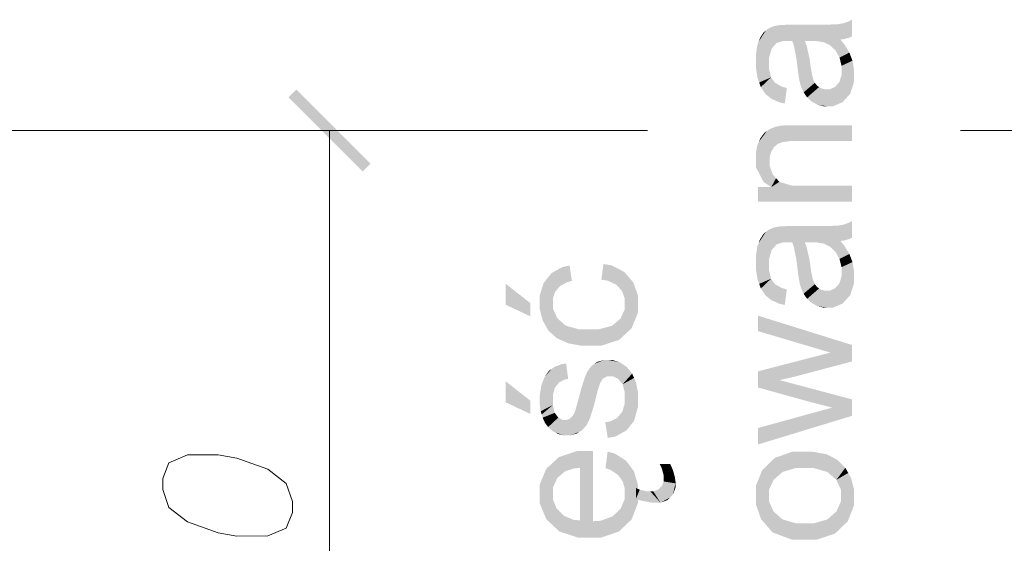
# Model space of a CAD drawing. Header units: millimetres. Extents: x 1814 to 94182, y 11562 to 49454.
# Tile 129 of 143: x 12685 to 12738, y 25751 to 25779. Entities that reach past the tile are written whole.
import ezdxf

# ---------------------------------------------------------------- set-up
doc = ezdxf.new("R2010")
doc.units = ezdxf.units.MM
doc.linetypes.add('XKITLINE00', pattern=[0])
doc.layers.add('LinkedObject', color=1, linetype='Continuous', lineweight=0)

msp = doc.modelspace()

# ---------------------------------------------------------------- hatches: boundary and pattern name
at = {"layer": 'LinkedObject'}
for points in [[(12729.765, 25779.004), (12730.082, 25778.231), (12729.606, 25778.977)], [(12730.07, 25779.113), (12730.216, 25778.299), (12729.765, 25779.004)], [(12729.765, 25779.004), (12730.216, 25778.299), (12730.082, 25778.231)], [(12730.216, 25778.299), (12730.07, 25779.113), (12730.216, 25779.195)], [(12725.566, 25778.612), (12726.51, 25778.054), (12725.181, 25778.015)], [(12725.566, 25778.612), (12725.181, 25778.015), (12725.45, 25778.516)], [(12725.45, 25778.516), (12725.181, 25778.015), (12725.258, 25778.218)], [(12725.682, 25778.707), (12726.51, 25778.054), (12725.566, 25778.612)], [(12725.974, 25778.841), (12726.51, 25778.054), (12725.682, 25778.707)], [(12726.151, 25778.879), (12726.51, 25778.054), (12725.974, 25778.841)], [(12726.51, 25778.054), (12726.151, 25778.879), (12726.261, 25778.9)], [(12726.657, 25778.922), (12727.668, 25778.054), (12726.261, 25778.9)], [(12726.51, 25778.054), (12726.261, 25778.9), (12726.772, 25778.054)], [(12726.772, 25778.054), (12726.261, 25778.9), (12726.795, 25778.054)], [(12726.795, 25778.054), (12726.261, 25778.9), (12726.907, 25778.051)], [(12726.907, 25778.051), (12726.261, 25778.9), (12726.996, 25778.049)], [(12726.996, 25778.049), (12726.261, 25778.9), (12727.668, 25778.054)], [(12726.944, 25778.922), (12727.668, 25778.054), (12726.657, 25778.922)], [(12726.944, 25778.922), (12727.983, 25778.049), (12727.668, 25778.054)], [(12728.089, 25778.922), (12727.983, 25778.049), (12726.944, 25778.922)], [(12728.089, 25778.922), (12728.267, 25778.049), (12727.983, 25778.049)], [(12728.697, 25777.98), (12728.089, 25778.922), (12728.688, 25778.922)], [(12728.267, 25778.049), (12728.089, 25778.922), (12728.697, 25777.98)], [(12729.329, 25777.537), (12728.688, 25778.922), (12729.447, 25778.949)], [(12728.688, 25778.922), (12728.843, 25777.911), (12728.697, 25777.98)], [(12728.843, 25777.911), (12728.688, 25778.922), (12729.032, 25777.82)], [(12729.032, 25777.82), (12728.688, 25778.922), (12729.329, 25777.537)], [(12729.329, 25777.537), (12729.447, 25778.949), (12729.438, 25777.344)], [(12729.447, 25778.949), (12729.593, 25778.124), (12729.438, 25777.344)], [(12729.771, 25778.143), (12729.447, 25778.949), (12729.606, 25778.977)], [(12729.593, 25778.124), (12729.447, 25778.949), (12729.771, 25778.143)], [(12729.606, 25778.977), (12730.082, 25778.231), (12729.771, 25778.143)], [(12725.181, 25778.015), (12725.029, 25776.96), (12725.105, 25777.812)], [(12725.888, 25777.646), (12725.029, 25776.96), (12725.181, 25778.015)], [(12725.181, 25778.015), (12726.51, 25778.054), (12726.14, 25777.932)], [(12725.888, 25777.646), (12725.181, 25778.015), (12726.033, 25777.811)], [(12726.033, 25777.811), (12725.181, 25778.015), (12726.14, 25777.932)], [(12726.996, 25778.049), (12727.668, 25778.054), (12727.081, 25777.804)], [(12727.081, 25777.804), (12727.668, 25778.054), (12727.229, 25777.038)], [(12727.229, 25777.038), (12727.668, 25778.054), (12727.926, 25777.118)], [(12727.926, 25777.118), (12727.668, 25778.054), (12727.763, 25777.82)], [(12729.593, 25778.124), (12729.547, 25777.151), (12729.438, 25777.344)], [(12729.794, 25777.884), (12729.547, 25777.151), (12729.593, 25778.124)], [(12725.105, 25777.812), (12725.029, 25776.96), (12725.029, 25777.284)], [(12725.743, 25777.158), (12725.029, 25776.96), (12725.888, 25777.646)], [(12730.079, 25777.424), (12729.547, 25777.151), (12729.794, 25777.884)], [(12730.162, 25777.203), (12729.547, 25777.151), (12730.079, 25777.424)], [(12725.743, 25776.833), (12725.029, 25776.633), (12725.743, 25777.158)], [(12725.029, 25776.96), (12725.743, 25777.158), (12725.029, 25776.633)], [(12727.229, 25777.038), (12727.926, 25777.118), (12727.291, 25776.519)], [(12727.291, 25776.519), (12727.926, 25777.118), (12727.992, 25776.65)], [(12730.162, 25777.203), (12729.656, 25776.71), (12729.547, 25777.151)], [(12730.245, 25776.983), (12729.656, 25776.71), (12730.162, 25777.203)], [(12730.328, 25776.509), (12729.656, 25776.71), (12730.245, 25776.983)], [(12725.743, 25776.531), (12725.029, 25776.633), (12725.743, 25776.833)], [(12725.029, 25776.633), (12725.208, 25775.809), (12725.118, 25776.057)], [(12725.743, 25776.531), (12725.208, 25775.809), (12725.029, 25776.633)], [(12725.848, 25776.084), (12725.208, 25775.809), (12725.743, 25776.531)], [(12727.291, 25776.519), (12727.992, 25776.65), (12727.322, 25776.264)], [(12727.322, 25776.264), (12727.992, 25776.65), (12728.031, 25776.386)], [(12727.322, 25776.264), (12728.031, 25776.386), (12727.387, 25775.882)], [(12727.387, 25775.882), (12728.031, 25776.386), (12728.117, 25776.011)], [(12729.656, 25776.71), (12730.328, 25776.509), (12729.656, 25776.462)], [(12729.656, 25776.212), (12730.328, 25776.509), (12730.328, 25776.257)], [(12729.656, 25776.462), (12730.328, 25776.509), (12729.656, 25776.212)], [(12725.208, 25775.809), (12725.848, 25776.084), (12725.297, 25775.561)], [(12725.297, 25775.561), (12725.848, 25776.084), (12725.552, 25775.181)], [(12725.552, 25775.181), (12725.848, 25776.084), (12725.718, 25775.05)], [(12725.954, 25775.94), (12725.718, 25775.05), (12725.848, 25776.084)], [(12726.059, 25775.795), (12725.718, 25775.05), (12725.954, 25775.94)], [(12727.387, 25775.882), (12728.117, 25776.011), (12727.42, 25775.756)], [(12728.165, 25775.901), (12727.42, 25775.756), (12728.117, 25776.011)], [(12728.212, 25775.791), (12727.42, 25775.756), (12728.165, 25775.901)], [(12729.541, 25775.832), (12730.123, 25775.198), (12729.426, 25775.703)], [(12730.328, 25776.257), (12729.541, 25775.832), (12729.656, 25776.212)], [(12730.328, 25775.839), (12729.541, 25775.832), (12730.328, 25776.257)], [(12730.123, 25775.198), (12729.541, 25775.832), (12730.328, 25775.839)], [(12700.217, 25775.428), (12704.217, 25771.428), (12699.793, 25775.004)], [(12726.059, 25775.795), (12726.59, 25774.673), (12725.718, 25775.05)], [(12726.433, 25775.582), (12726.59, 25774.673), (12726.059, 25775.795)], [(12726.59, 25774.673), (12726.433, 25775.582), (12726.702, 25775.513)], [(12727.42, 25775.756), (12728.212, 25775.791), (12727.468, 25775.584)], [(12727.468, 25775.584), (12728.212, 25775.791), (12727.609, 25775.276)], [(12727.609, 25775.276), (12728.212, 25775.791), (12727.702, 25775.138)], [(12727.702, 25775.138), (12728.212, 25775.791), (12728.352, 25775.622)], [(12728.352, 25775.622), (12727.795, 25775.001), (12727.702, 25775.138)], [(12728.444, 25775.562), (12727.795, 25775.001), (12728.352, 25775.622)], [(12727.795, 25775.001), (12728.444, 25775.562), (12728.042, 25774.78)], [(12728.042, 25774.78), (12728.444, 25775.562), (12728.196, 25774.695)], [(12728.196, 25774.695), (12728.444, 25775.562), (12728.536, 25775.503)], [(12728.536, 25775.503), (12728.876, 25774.526), (12728.196, 25774.695)], [(12728.74, 25775.443), (12728.876, 25774.526), (12728.536, 25775.503)], [(12728.876, 25774.526), (12728.74, 25775.443), (12728.853, 25775.443)], [(12729.025, 25775.443), (12728.876, 25774.526), (12728.853, 25775.443)], [(12728.876, 25774.526), (12729.025, 25775.443), (12729.194, 25774.526)], [(12729.919, 25774.974), (12729.025, 25775.443), (12729.311, 25775.573)], [(12729.715, 25774.75), (12729.025, 25775.443), (12729.919, 25774.974)], [(12729.194, 25774.526), (12729.025, 25775.443), (12729.715, 25774.75)], [(12729.426, 25775.703), (12730.123, 25775.198), (12729.311, 25775.573)], [(12729.311, 25775.573), (12730.123, 25775.198), (12729.919, 25774.974)], [(12699.793, 25775.004), (12704.217, 25771.428), (12703.793, 25771.004)], [(12725.718, 25775.05), (12726.59, 25774.673), (12725.884, 25774.919)], [(12725.884, 25774.919), (12726.59, 25774.673), (12726.32, 25774.73)], [(12728.196, 25774.695), (12728.876, 25774.526), (12728.35, 25774.61)], [(12728.35, 25774.61), (12728.876, 25774.526), (12728.69, 25774.526)], [(12725.626, 25773.19), (12725.193, 25772.616), (12725.492, 25773.094)], [(12726.211, 25772.493), (12725.193, 25772.616), (12725.626, 25773.19)], [(12725.759, 25773.285), (12726.342, 25772.543), (12725.626, 25773.19)], [(12725.626, 25773.19), (12726.342, 25772.543), (12726.211, 25772.493)], [(12726.077, 25773.418), (12726.342, 25772.543), (12725.759, 25773.285)], [(12726.472, 25772.593), (12726.077, 25773.418), (12726.261, 25773.456)], [(12726.342, 25772.543), (12726.077, 25773.418), (12726.472, 25772.593)], [(12726.38, 25773.48), (12726.865, 25772.643), (12726.261, 25773.456)], [(12726.261, 25773.456), (12726.865, 25772.643), (12726.472, 25772.593)], [(12726.798, 25773.504), (12726.865, 25772.643), (12726.38, 25773.48)], [(12726.798, 25773.504), (12727.128, 25772.643), (12726.865, 25772.643)], [(12727.097, 25773.504), (12727.128, 25772.643), (12726.798, 25773.504)], [(12730.216, 25772.643), (12727.097, 25773.504), (12730.216, 25773.504)], [(12727.128, 25772.643), (12727.097, 25773.504), (12730.216, 25772.643)], [(12725.492, 25773.094), (12725.193, 25772.616), (12725.276, 25772.807)], [(12725.111, 25772.424), (12725.848, 25772.061), (12725.029, 25772.003)], [(12725.193, 25772.616), (12725.848, 25772.061), (12725.111, 25772.424)], [(12725.193, 25772.616), (12726.003, 25772.316), (12725.926, 25772.188)], [(12726.003, 25772.316), (12725.193, 25772.616), (12726.211, 25772.493)], [(12725.848, 25772.061), (12725.193, 25772.616), (12725.926, 25772.188)], [(12725.029, 25771.775), (12725.848, 25772.061), (12725.771, 25771.762)], [(12725.029, 25772.003), (12725.848, 25772.061), (12725.029, 25771.775)], [(12725.029, 25771.775), (12725.861, 25770.165), (12725.029, 25771.249)], [(12725.771, 25771.317), (12725.861, 25770.165), (12725.029, 25771.775)], [(12725.771, 25771.317), (12725.029, 25771.775), (12725.771, 25771.591)], [(12725.771, 25771.591), (12725.029, 25771.775), (12725.771, 25771.762)], [(12725.029, 25771.249), (12725.861, 25770.165), (12725.445, 25770.444)], [(12725.945, 25770.845), (12725.861, 25770.165), (12725.771, 25771.317)], [(12726.119, 25770.646), (12725.861, 25770.165), (12725.945, 25770.845)], [(12725.861, 25770.165), (12726.119, 25770.646), (12726.294, 25770.448)], [(12726.294, 25770.448), (12725.141, 25769.388), (12725.861, 25770.165)], [(12726.956, 25770.249), (12725.141, 25769.388), (12726.294, 25770.448)], [(12725.141, 25769.388), (12727.443, 25770.249), (12730.216, 25769.388)], [(12727.443, 25770.249), (12725.141, 25769.388), (12726.956, 25770.249)], [(12725.861, 25770.165), (12725.141, 25769.388), (12725.141, 25770.165)], [(12730.216, 25769.388), (12727.443, 25770.249), (12730.216, 25770.249)], [(12725.682, 25767.843), (12726.51, 25767.19), (12725.566, 25767.748)], [(12725.974, 25767.977), (12726.51, 25767.19), (12725.682, 25767.843)], [(12726.151, 25768.015), (12726.51, 25767.19), (12725.974, 25767.977)], [(12726.51, 25767.19), (12726.151, 25768.015), (12726.261, 25768.036)], [(12726.657, 25768.058), (12727.668, 25767.19), (12726.261, 25768.036)], [(12726.51, 25767.19), (12726.261, 25768.036), (12726.772, 25767.19)], [(12726.772, 25767.19), (12726.261, 25768.036), (12726.795, 25767.19)], [(12726.795, 25767.19), (12726.261, 25768.036), (12726.907, 25767.187)], [(12726.907, 25767.187), (12726.261, 25768.036), (12726.996, 25767.185)], [(12726.996, 25767.185), (12726.261, 25768.036), (12727.668, 25767.19)], [(12726.944, 25768.058), (12727.668, 25767.19), (12726.657, 25768.058)], [(12726.944, 25768.058), (12727.983, 25767.185), (12727.668, 25767.19)], [(12728.089, 25768.058), (12727.983, 25767.185), (12726.944, 25768.058)], [(12728.089, 25768.058), (12728.267, 25767.185), (12727.983, 25767.185)], [(12728.697, 25767.116), (12728.089, 25768.058), (12728.688, 25768.058)], [(12728.267, 25767.185), (12728.089, 25768.058), (12728.697, 25767.116)], [(12729.329, 25766.673), (12728.688, 25768.058), (12729.447, 25768.085)], [(12728.688, 25768.058), (12728.843, 25767.047), (12728.697, 25767.116)], [(12728.843, 25767.047), (12728.688, 25768.058), (12729.032, 25766.956)], [(12729.032, 25766.956), (12728.688, 25768.058), (12729.329, 25766.673)], [(12729.329, 25766.673), (12729.447, 25768.085), (12729.438, 25766.48)], [(12729.447, 25768.085), (12729.593, 25767.26), (12729.438, 25766.48)], [(12729.771, 25767.279), (12729.447, 25768.085), (12729.606, 25768.113)], [(12729.593, 25767.26), (12729.447, 25768.085), (12729.771, 25767.279)], [(12729.765, 25768.14), (12730.082, 25767.367), (12729.606, 25768.113)], [(12729.606, 25768.113), (12730.082, 25767.367), (12729.771, 25767.279)], [(12730.07, 25768.249), (12730.216, 25767.435), (12729.765, 25768.14)], [(12729.765, 25768.14), (12730.216, 25767.435), (12730.082, 25767.367)], [(12730.216, 25767.435), (12730.07, 25768.249), (12730.216, 25768.331)], [(12725.566, 25767.748), (12726.51, 25767.19), (12725.181, 25767.151)], [(12725.566, 25767.748), (12725.181, 25767.151), (12725.45, 25767.652)], [(12725.45, 25767.652), (12725.181, 25767.151), (12725.258, 25767.354)], [(12725.181, 25767.151), (12725.029, 25766.096), (12725.105, 25766.948)], [(12725.888, 25766.782), (12725.029, 25766.096), (12725.181, 25767.151)], [(12725.105, 25766.948), (12725.029, 25766.096), (12725.029, 25766.42)], [(12725.743, 25766.294), (12725.029, 25766.096), (12725.888, 25766.782)], [(12725.181, 25767.151), (12726.51, 25767.19), (12726.14, 25767.068)], [(12725.888, 25766.782), (12725.181, 25767.151), (12726.033, 25766.947)], [(12726.033, 25766.947), (12725.181, 25767.151), (12726.14, 25767.068)], [(12726.996, 25767.185), (12727.668, 25767.19), (12727.081, 25766.94)], [(12727.081, 25766.94), (12727.668, 25767.19), (12727.229, 25766.174)], [(12727.229, 25766.174), (12727.668, 25767.19), (12727.926, 25766.254)], [(12727.926, 25766.254), (12727.668, 25767.19), (12727.763, 25766.956)], [(12729.593, 25767.26), (12729.547, 25766.287), (12729.438, 25766.48)], [(12729.794, 25767.02), (12729.547, 25766.287), (12729.593, 25767.26)], [(12730.079, 25766.56), (12729.547, 25766.287), (12729.794, 25767.02)], [(12725.743, 25765.969), (12725.029, 25765.769), (12725.743, 25766.294)], [(12725.029, 25766.096), (12725.743, 25766.294), (12725.029, 25765.769)], [(12727.229, 25766.174), (12727.926, 25766.254), (12727.291, 25765.655)], [(12727.291, 25765.655), (12727.926, 25766.254), (12727.992, 25765.786)], [(12730.162, 25766.339), (12729.547, 25766.287), (12730.079, 25766.56)], [(12730.162, 25766.339), (12729.656, 25765.846), (12729.547, 25766.287)], [(12730.245, 25766.119), (12729.656, 25765.846), (12730.162, 25766.339)], [(12714.972, 25765.93), (12713.781, 25765.258), (12714.586, 25765.856)], [(12714.842, 25765.037), (12713.781, 25765.258), (12714.972, 25765.93)], [(12714.586, 25765.856), (12713.781, 25765.258), (12713.991, 25765.52)], [(12714.842, 25765.037), (12714.972, 25765.93), (12715.098, 25765.097)], [(12716.799, 25766.014), (12717.01, 25765.122), (12716.687, 25765.167)], [(12717.92, 25765.591), (12716.799, 25766.014), (12717.236, 25765.945)], [(12718.167, 25765.306), (12716.799, 25766.014), (12717.92, 25765.591)], [(12717.488, 25764.907), (12716.799, 25766.014), (12718.167, 25765.306)], [(12717.01, 25765.122), (12716.799, 25766.014), (12717.488, 25764.907)], [(12725.743, 25765.667), (12725.029, 25765.769), (12725.743, 25765.969)], [(12725.029, 25765.769), (12725.208, 25764.945), (12725.118, 25765.193)], [(12725.743, 25765.667), (12725.208, 25764.945), (12725.029, 25765.769)], [(12727.291, 25765.655), (12727.992, 25765.786), (12727.322, 25765.4)], [(12727.322, 25765.4), (12727.992, 25765.786), (12728.031, 25765.522)], [(12730.328, 25765.645), (12729.656, 25765.846), (12730.245, 25766.119)], [(12729.656, 25765.846), (12730.328, 25765.645), (12729.656, 25765.598)], [(12713.781, 25765.258), (12713.362, 25763.91), (12713.572, 25764.996)], [(12714.198, 25764.524), (12713.362, 25763.91), (12713.781, 25765.258)], [(12713.781, 25765.258), (12714.457, 25764.826), (12714.327, 25764.675)], [(12714.457, 25764.826), (12713.781, 25765.258), (12714.842, 25765.037)], [(12714.198, 25764.524), (12713.781, 25765.258), (12714.327, 25764.675)], [(12717.488, 25764.907), (12718.167, 25765.306), (12717.643, 25764.738)], [(12718.167, 25765.306), (12717.798, 25764.569), (12717.643, 25764.738)], [(12717.798, 25764.569), (12718.167, 25765.306), (12717.954, 25764.148)], [(12717.954, 25764.148), (12718.167, 25765.306), (12718.661, 25763.907)], [(12718.661, 25764.321), (12718.167, 25765.306), (12718.414, 25765.021)], [(12718.661, 25763.907), (12718.167, 25765.306), (12718.661, 25764.321)], [(12725.848, 25765.22), (12725.208, 25764.945), (12725.743, 25765.667)], [(12725.208, 25764.945), (12725.848, 25765.22), (12725.297, 25764.697)], [(12725.297, 25764.697), (12725.848, 25765.22), (12725.552, 25764.317)], [(12725.552, 25764.317), (12725.848, 25765.22), (12725.718, 25764.186)], [(12725.954, 25765.076), (12725.718, 25764.186), (12725.848, 25765.22)], [(12727.322, 25765.4), (12728.031, 25765.522), (12727.387, 25765.018)], [(12727.387, 25765.018), (12728.031, 25765.522), (12728.117, 25765.147)], [(12730.328, 25765.393), (12729.541, 25764.968), (12729.656, 25765.348)], [(12730.328, 25764.975), (12729.541, 25764.968), (12730.328, 25765.393)], [(12729.656, 25765.348), (12730.328, 25765.645), (12730.328, 25765.393)], [(12729.656, 25765.598), (12730.328, 25765.645), (12729.656, 25765.348)], [(12711.514, 25764.957), (12712.851, 25763.193), (12711.514, 25763.823)], [(12712.851, 25763.907), (12712.851, 25763.193), (12711.514, 25764.957)], [(12713.572, 25764.996), (12713.362, 25763.91), (12713.362, 25764.322)], [(12726.059, 25764.931), (12725.718, 25764.186), (12725.954, 25765.076)], [(12726.059, 25764.931), (12726.59, 25763.809), (12725.718, 25764.186)], [(12726.433, 25764.718), (12726.59, 25763.809), (12726.059, 25764.931)], [(12726.59, 25763.809), (12726.433, 25764.718), (12726.702, 25764.649)], [(12727.387, 25765.018), (12728.117, 25765.147), (12727.42, 25764.892)], [(12728.165, 25765.037), (12727.42, 25764.892), (12728.117, 25765.147)], [(12728.212, 25764.927), (12727.42, 25764.892), (12728.165, 25765.037)], [(12727.42, 25764.892), (12728.212, 25764.927), (12727.468, 25764.72)], [(12727.468, 25764.72), (12728.212, 25764.927), (12727.609, 25764.412)], [(12727.609, 25764.412), (12728.212, 25764.927), (12727.702, 25764.274)], [(12727.702, 25764.274), (12728.212, 25764.927), (12728.352, 25764.758)], [(12728.352, 25764.758), (12727.795, 25764.137), (12727.702, 25764.274)], [(12728.444, 25764.698), (12727.795, 25764.137), (12728.352, 25764.758)], [(12727.795, 25764.137), (12728.444, 25764.698), (12728.042, 25763.916)], [(12728.042, 25763.916), (12728.444, 25764.698), (12728.196, 25763.831)], [(12728.196, 25763.831), (12728.444, 25764.698), (12728.536, 25764.639)], [(12729.919, 25764.11), (12729.025, 25764.579), (12729.311, 25764.709)], [(12729.426, 25764.839), (12730.123, 25764.334), (12729.311, 25764.709)], [(12729.311, 25764.709), (12730.123, 25764.334), (12729.919, 25764.11)], [(12729.541, 25764.968), (12730.123, 25764.334), (12729.426, 25764.839)], [(12730.123, 25764.334), (12729.541, 25764.968), (12730.328, 25764.975)], [(12714.069, 25764.158), (12713.362, 25763.91), (12714.198, 25764.524)], [(12713.362, 25763.91), (12714.069, 25764.158), (12714.069, 25763.944)], [(12717.954, 25764.148), (12718.661, 25763.907), (12717.954, 25763.895)], [(12725.718, 25764.186), (12726.59, 25763.809), (12725.884, 25764.055)], [(12728.536, 25764.639), (12728.876, 25763.662), (12728.196, 25763.831)], [(12728.74, 25764.579), (12728.876, 25763.662), (12728.536, 25764.639)], [(12728.876, 25763.662), (12728.74, 25764.579), (12728.853, 25764.579)], [(12729.025, 25764.579), (12728.876, 25763.662), (12728.853, 25764.579)], [(12728.876, 25763.662), (12729.025, 25764.579), (12729.194, 25763.662)], [(12729.715, 25763.886), (12729.025, 25764.579), (12729.919, 25764.11)], [(12729.194, 25763.662), (12729.025, 25764.579), (12729.715, 25763.886)], [(12714.069, 25763.62), (12713.362, 25763.91), (12714.069, 25763.944)], [(12713.362, 25763.91), (12714.069, 25763.62), (12713.362, 25763.583)], [(12713.362, 25763.583), (12714.069, 25763.62), (12713.516, 25762.98)], [(12713.516, 25762.98), (12714.069, 25763.62), (12713.67, 25762.702)], [(12713.67, 25762.702), (12714.069, 25763.62), (12714.302, 25763.093)], [(12717.722, 25763.072), (12718.661, 25763.907), (12717.981, 25762.236)], [(12717.954, 25763.581), (12718.661, 25763.907), (12717.722, 25763.072)], [(12718.661, 25763.907), (12717.954, 25763.581), (12717.954, 25763.895)], [(12717.981, 25762.236), (12718.661, 25763.907), (12718.321, 25762.551)], [(12718.321, 25762.551), (12718.661, 25763.907), (12718.661, 25763.387)], [(12725.884, 25764.055), (12726.59, 25763.809), (12726.32, 25763.866)], [(12728.196, 25763.831), (12728.876, 25763.662), (12728.35, 25763.746)], [(12728.35, 25763.746), (12728.876, 25763.662), (12728.69, 25763.662)], [(12714.302, 25763.093), (12713.824, 25762.425), (12713.67, 25762.702)], [(12714.534, 25762.891), (12713.824, 25762.425), (12714.302, 25763.093)], [(12717.722, 25763.072), (12717.981, 25762.236), (12717.491, 25762.876)], [(12725.141, 25763.231), (12728.076, 25761.526), (12725.141, 25762.397)], [(12730.216, 25761.65), (12728.076, 25761.526), (12725.141, 25763.231)], [(12713.824, 25762.425), (12714.534, 25762.891), (12714.286, 25762.011)], [(12714.286, 25762.011), (12714.534, 25762.891), (12714.593, 25761.875)], [(12714.593, 25761.875), (12714.534, 25762.891), (12714.767, 25762.688)], [(12714.767, 25762.688), (12716.03, 25761.604), (12714.593, 25761.875)], [(12715.503, 25762.486), (12716.03, 25761.604), (12714.767, 25762.688)], [(12717.259, 25762.681), (12717.981, 25762.236), (12716.517, 25762.486)], [(12717.981, 25762.236), (12717.259, 25762.681), (12717.491, 25762.876)], [(12716.03, 25761.604), (12715.503, 25762.486), (12716.007, 25762.486)], [(12716.517, 25762.486), (12716.03, 25761.604), (12716.007, 25762.486)], [(12716.517, 25762.486), (12717.981, 25762.236), (12716.03, 25761.604)], [(12716.03, 25761.604), (12717.981, 25762.236), (12716.665, 25761.604)], [(12716.665, 25761.604), (12717.981, 25762.236), (12717.64, 25761.92)], [(12714.593, 25761.875), (12716.03, 25761.604), (12714.901, 25761.74)], [(12714.901, 25761.74), (12716.03, 25761.604), (12715.62, 25761.604)], [(12728.076, 25761.526), (12730.216, 25761.65), (12729.054, 25761.236)], [(12730.216, 25760.758), (12729.054, 25761.236), (12730.216, 25761.65)], [(12727.181, 25759.954), (12725.141, 25760.226), (12728.088, 25760.988)], [(12728.088, 25760.988), (12730.216, 25760.758), (12727.181, 25759.954)], [(12729.054, 25761.236), (12730.216, 25760.758), (12728.088, 25760.988)], [(12714.145, 25760.463), (12714.7, 25759.783), (12713.998, 25760.356)], [(12714.537, 25760.611), (12714.7, 25759.783), (12714.145, 25760.463)], [(12714.783, 25760.652), (12714.7, 25759.783), (12714.537, 25760.611)], [(12714.7, 25759.783), (12714.783, 25760.652), (12714.895, 25759.812)], [(12716.173, 25760.534), (12716.773, 25759.833), (12715.948, 25760.251)], [(12716.321, 25760.636), (12716.773, 25759.833), (12716.173, 25760.534)], [(12716.837, 25760.841), (12716.321, 25760.636), (12716.47, 25760.738)], [(12717.002, 25759.959), (12716.321, 25760.636), (12716.837, 25760.841)], [(12716.773, 25759.833), (12716.321, 25760.636), (12717.002, 25759.959)], [(12717.002, 25759.959), (12716.837, 25760.841), (12717.147, 25759.959)], [(12717.147, 25759.959), (12716.837, 25760.841), (12717.31, 25759.959)], [(12717.057, 25760.841), (12717.31, 25759.959), (12716.837, 25760.841)], [(12717.676, 25760.716), (12717.057, 25760.841), (12717.272, 25760.841)], [(12717.866, 25760.59), (12717.057, 25760.841), (12717.676, 25760.716)], [(12717.592, 25759.816), (12717.057, 25760.841), (12717.866, 25760.59)], [(12717.31, 25759.959), (12717.057, 25760.841), (12717.592, 25759.816)], [(12717.592, 25759.816), (12717.866, 25760.59), (12717.713, 25759.672)], [(12717.713, 25759.672), (12717.866, 25760.59), (12717.833, 25759.529)], [(12718.056, 25760.465), (12717.833, 25759.529), (12717.866, 25760.59)], [(12718.349, 25760.104), (12717.833, 25759.529), (12718.056, 25760.465)], [(12713.619, 25759.915), (12714.287, 25759.48), (12713.534, 25759.69)], [(12713.998, 25760.356), (12713.619, 25759.915), (12713.852, 25760.248)], [(12714.396, 25759.617), (12713.619, 25759.915), (12713.998, 25760.356)], [(12714.287, 25759.48), (12713.619, 25759.915), (12714.396, 25759.617)], [(12713.998, 25760.356), (12714.7, 25759.783), (12714.396, 25759.617)], [(12716.632, 25759.618), (12715.593, 25759.256), (12715.793, 25759.892)], [(12715.87, 25760.071), (12716.773, 25759.833), (12715.793, 25759.892)], [(12716.632, 25759.618), (12715.793, 25759.892), (12716.689, 25759.706)], [(12716.689, 25759.706), (12715.793, 25759.892), (12716.773, 25759.833)], [(12715.948, 25760.251), (12716.773, 25759.833), (12715.87, 25760.071)], [(12718.453, 25759.868), (12717.833, 25759.529), (12718.349, 25760.104)], [(12717.833, 25759.529), (12718.453, 25759.868), (12717.954, 25759.09)], [(12717.954, 25759.09), (12718.453, 25759.868), (12718.661, 25759.097)], [(12718.661, 25759.097), (12718.453, 25759.868), (12718.557, 25759.632)], [(12725.141, 25760.226), (12726.311, 25759.752), (12725.141, 25759.354)], [(12726.311, 25759.752), (12725.141, 25760.226), (12727.181, 25759.954)], [(12711.514, 25759.693), (12712.851, 25757.929), (12711.514, 25758.559)], [(12712.851, 25758.643), (12712.851, 25757.929), (12711.514, 25759.693)], [(12713.534, 25759.69), (12713.362, 25758.641), (12713.448, 25759.464)], [(12714.178, 25759.343), (12713.362, 25758.641), (12713.534, 25759.69)], [(12713.448, 25759.464), (12713.362, 25758.641), (12713.362, 25758.94)], [(12714.069, 25758.955), (12713.362, 25758.641), (12714.178, 25759.343)], [(12713.534, 25759.69), (12714.287, 25759.48), (12714.178, 25759.343)], [(12716.486, 25759.179), (12715.593, 25759.256), (12716.632, 25759.618)], [(12725.141, 25759.354), (12726.311, 25759.752), (12728.114, 25758.534)], [(12728.114, 25758.534), (12726.311, 25759.752), (12730.216, 25758.714)], [(12713.362, 25758.641), (12714.069, 25758.955), (12714.069, 25758.705)], [(12716.398, 25758.829), (12715.472, 25758.8), (12715.593, 25759.256)], [(12716.279, 25758.356), (12715.472, 25758.8), (12716.398, 25758.829)], [(12716.398, 25758.829), (12715.593, 25759.256), (12716.486, 25759.179)], [(12717.954, 25759.09), (12718.661, 25759.097), (12717.954, 25758.794)], [(12717.954, 25758.794), (12718.661, 25759.097), (12717.954, 25758.5)], [(12718.661, 25758.799), (12717.954, 25758.5), (12718.661, 25759.097)], [(12714.069, 25758.409), (12713.362, 25758.641), (12714.069, 25758.705)], [(12713.362, 25758.641), (12714.069, 25758.409), (12713.362, 25758.443)], [(12713.362, 25758.443), (12714.069, 25758.409), (12713.413, 25758.072)], [(12713.413, 25758.072), (12714.069, 25758.409), (12713.465, 25757.899)], [(12713.465, 25757.899), (12714.069, 25758.409), (12714.167, 25757.986)], [(12716.279, 25758.356), (12715.276, 25758.106), (12715.386, 25758.485)], [(12716.072, 25757.701), (12715.276, 25758.106), (12716.279, 25758.356)], [(12715.472, 25758.8), (12716.279, 25758.356), (12715.386, 25758.485)], [(12717.818, 25758.043), (12718.661, 25758.799), (12718.455, 25757.553)], [(12717.954, 25758.5), (12718.661, 25758.799), (12717.818, 25758.043)], [(12718.455, 25757.553), (12718.661, 25758.799), (12718.661, 25758.306)], [(12729.159, 25758.271), (12730.216, 25757.824), (12728.074, 25757.975)], [(12728.114, 25758.534), (12730.216, 25758.714), (12728.596, 25758.412)], [(12728.596, 25758.412), (12730.216, 25758.714), (12729.119, 25758.28)], [(12729.119, 25758.28), (12730.216, 25758.714), (12729.159, 25758.271)], [(12730.216, 25757.824), (12729.159, 25758.271), (12730.216, 25758.714)], [(12713.465, 25757.899), (12714.167, 25757.986), (12713.516, 25757.725)], [(12713.516, 25757.725), (12714.167, 25757.986), (12713.641, 25757.452)], [(12713.641, 25757.452), (12714.167, 25757.986), (12713.715, 25757.352)], [(12713.715, 25757.352), (12714.167, 25757.986), (12714.264, 25757.86)], [(12714.362, 25757.733), (12713.715, 25757.352), (12714.264, 25757.86)], [(12715.092, 25757.764), (12715.503, 25756.963), (12715.023, 25757.712)], [(12715.985, 25757.518), (12715.092, 25757.764), (12715.207, 25757.929)], [(12715.898, 25757.335), (12715.092, 25757.764), (12715.985, 25757.518)], [(12715.657, 25757.057), (12715.092, 25757.764), (12715.898, 25757.335)], [(12715.503, 25756.963), (12715.092, 25757.764), (12715.657, 25757.057)], [(12715.252, 25758.041), (12716.072, 25757.701), (12715.207, 25757.929)], [(12715.207, 25757.929), (12716.072, 25757.701), (12715.985, 25757.518)], [(12715.276, 25758.106), (12716.072, 25757.701), (12715.252, 25758.041)], [(12717.681, 25757.88), (12718.455, 25757.553), (12717.545, 25757.716)], [(12717.818, 25758.043), (12718.455, 25757.553), (12717.681, 25757.88)], [(12728.074, 25757.975), (12730.216, 25757.824), (12725.141, 25757.168)], [(12725.141, 25757.168), (12730.216, 25757.824), (12725.141, 25756.28)], [(12713.715, 25757.352), (12714.362, 25757.733), (12713.811, 25757.218)], [(12713.811, 25757.218), (12714.362, 25757.733), (12714.051, 25757.007)], [(12714.051, 25757.007), (12714.362, 25757.733), (12714.195, 25756.929)], [(12714.195, 25756.929), (12714.362, 25757.733), (12714.591, 25757.607)], [(12714.591, 25757.607), (12714.653, 25756.774), (12714.195, 25756.929)], [(12714.723, 25757.607), (12714.653, 25756.774), (12714.591, 25757.607)], [(12714.653, 25756.774), (12714.723, 25757.607), (12714.823, 25756.774)], [(12714.823, 25756.774), (12714.723, 25757.607), (12714.806, 25757.607)], [(12714.956, 25757.659), (12715.503, 25756.963), (12714.806, 25757.607)], [(12714.806, 25757.607), (12715.503, 25756.963), (12714.823, 25756.774)], [(12715.503, 25756.963), (12714.956, 25757.659), (12715.023, 25757.712)], [(12717.153, 25757.517), (12717.03, 25756.634), (12716.897, 25757.481)], [(12717.153, 25757.517), (12718.249, 25757.294), (12717.03, 25756.634)], [(12717.03, 25756.634), (12718.249, 25757.294), (12717.434, 25756.705)], [(12717.545, 25757.716), (12718.249, 25757.294), (12717.153, 25757.517)], [(12717.434, 25756.705), (12718.249, 25757.294), (12718.044, 25757.036)], [(12718.249, 25757.294), (12717.545, 25757.716), (12718.455, 25757.553)], [(12714.195, 25756.929), (12714.653, 25756.774), (12714.339, 25756.851)], [(12714.823, 25756.774), (12715.503, 25756.963), (12715.009, 25756.774)], [(12715.009, 25756.774), (12715.503, 25756.963), (12715.349, 25756.868)], [(12715.375, 25755.927), (12714.054, 25755.283), (12714.401, 25755.605)], [(12715.205, 25754.988), (12714.054, 25755.283), (12715.375, 25755.927)], [(12715.205, 25754.988), (12715.375, 25755.927), (12715.525, 25755.017)], [(12716.003, 25755.927), (12715.525, 25755.017), (12715.375, 25755.927)], [(12715.525, 25752.189), (12716.003, 25755.927), (12716.054, 25751.258)], [(12715.525, 25755.017), (12716.003, 25755.927), (12715.525, 25752.189)], [(12716.041, 25755.927), (12716.054, 25751.258), (12716.003, 25755.927)], [(12716.155, 25755.924), (12716.054, 25751.258), (12716.041, 25755.927)], [(12716.232, 25755.922), (12716.054, 25751.258), (12716.155, 25755.924)], [(12716.232, 25752.14), (12716.054, 25751.258), (12716.232, 25755.922)], [(12717.023, 25755.898), (12717.184, 25754.91), (12716.911, 25755.007)], [(12718.016, 25755.405), (12717.023, 25755.898), (12717.412, 25755.793)], [(12717.581, 25754.645), (12717.023, 25755.898), (12718.016, 25755.405)], [(12717.184, 25754.91), (12717.023, 25755.898), (12717.581, 25754.645)], [(12727.003, 25755.892), (12725.714, 25755.229), (12726.056, 25755.56)], [(12727.606, 25755.892), (12725.714, 25755.229), (12727.003, 25755.892)], [(12727.181, 25755.01), (12725.714, 25755.229), (12727.606, 25755.892)], [(12727.181, 25755.01), (12727.606, 25755.892), (12727.651, 25755.01)], [(12727.606, 25755.892), (12728.149, 25755.01), (12727.651, 25755.01)], [(12728.866, 25755.745), (12727.606, 25755.892), (12728.096, 25755.892)], [(12729.146, 25755.599), (12727.606, 25755.892), (12728.866, 25755.745)], [(12728.891, 25754.798), (12727.606, 25755.892), (12729.146, 25755.599)], [(12728.149, 25755.01), (12727.606, 25755.892), (12728.891, 25754.798)], [(12714.054, 25755.283), (12713.362, 25753.623), (12713.708, 25754.961)], [(12714.317, 25754.487), (12713.362, 25753.623), (12714.054, 25755.283)], [(12714.054, 25755.283), (12714.725, 25754.826), (12714.565, 25754.693)], [(12714.725, 25754.826), (12714.054, 25755.283), (12715.205, 25754.988)], [(12714.317, 25754.487), (12714.054, 25755.283), (12714.565, 25754.693)], [(12717.581, 25754.645), (12718.016, 25755.405), (12717.705, 25754.478)], [(12717.705, 25754.478), (12718.016, 25755.405), (12717.829, 25754.311)], [(12718.231, 25755.121), (12717.829, 25754.311), (12718.016, 25755.405)], [(12717.829, 25754.311), (12718.231, 25755.121), (12717.954, 25753.908)], [(12717.954, 25753.908), (12718.231, 25755.121), (12718.661, 25753.671)], [(12718.661, 25754.112), (12718.231, 25755.121), (12718.446, 25754.837)], [(12718.661, 25753.671), (12718.231, 25755.121), (12718.661, 25754.112)], [(12720.401, 25755.227), (12719.944, 25755.011), (12719.834, 25755.227)], [(12720.401, 25755.227), (12720.054, 25754.614), (12719.944, 25755.011)], [(12720.465, 25755.103), (12720.054, 25754.614), (12720.401, 25755.227)], [(12720.57, 25754.834), (12720.054, 25754.614), (12720.465, 25755.103)], [(12725.714, 25755.229), (12725.029, 25753.521), (12725.371, 25754.897)], [(12725.985, 25754.369), (12725.029, 25753.521), (12725.714, 25755.229)], [(12725.714, 25755.229), (12726.469, 25754.796), (12726.227, 25754.583)], [(12726.469, 25754.796), (12725.714, 25755.229), (12727.181, 25755.01)], [(12725.985, 25754.369), (12725.714, 25755.229), (12726.227, 25754.583)], [(12729.146, 25755.599), (12729.134, 25754.585), (12728.891, 25754.798)], [(12729.426, 25755.452), (12729.134, 25754.585), (12729.146, 25755.599)], [(12729.862, 25755.025), (12729.134, 25754.585), (12729.426, 25755.452)], [(12713.708, 25754.961), (12713.362, 25753.623), (12713.362, 25754.131)], [(12720.054, 25754.614), (12720.57, 25754.834), (12720.61, 25754.689)], [(12720.054, 25754.614), (12720.61, 25754.689), (12720.054, 25754.432)], [(12720.054, 25754.432), (12720.61, 25754.689), (12720.054, 25754.285)], [(12720.65, 25754.543), (12720.054, 25754.285), (12720.61, 25754.689)], [(12725.371, 25754.897), (12725.029, 25753.521), (12725.029, 25754.044)], [(12729.134, 25754.585), (12729.862, 25755.025), (12729.377, 25754.373)], [(12729.377, 25754.373), (12729.862, 25755.025), (12730.017, 25754.745)], [(12730.017, 25754.745), (12729.621, 25753.841), (12729.377, 25754.373)], [(12730.172, 25754.465), (12729.621, 25753.841), (12730.017, 25754.745)], [(12714.069, 25753.956), (12713.362, 25753.623), (12714.317, 25754.487)], [(12719.954, 25754.041), (12720.548, 25753.569), (12719.854, 25753.944)], [(12720.054, 25754.285), (12720.691, 25754.184), (12719.954, 25754.041)], [(12719.954, 25754.041), (12720.691, 25754.184), (12720.548, 25753.569)], [(12720.691, 25754.291), (12720.054, 25754.285), (12720.65, 25754.543)], [(12720.691, 25754.184), (12720.054, 25754.285), (12720.691, 25754.291)], [(12720.548, 25753.569), (12720.691, 25754.184), (12720.691, 25753.948)], [(12725.743, 25753.839), (12725.029, 25753.521), (12725.985, 25754.369)], [(12730.328, 25753.853), (12729.621, 25753.841), (12730.172, 25754.465)], [(12713.362, 25753.623), (12714.069, 25753.956), (12714.069, 25753.629)], [(12714.069, 25753.333), (12713.362, 25753.623), (12714.069, 25753.629)], [(12713.362, 25753.623), (12714.068, 25751.916), (12713.362, 25753.099)], [(12714.069, 25753.333), (12714.068, 25751.916), (12713.362, 25753.623)], [(12717.732, 25752.825), (12718.661, 25753.671), (12718.318, 25752.234)], [(12717.954, 25753.354), (12718.661, 25753.671), (12717.732, 25752.825)], [(12717.954, 25753.908), (12718.661, 25753.671), (12717.954, 25753.671)], [(12717.954, 25753.671), (12718.661, 25753.671), (12717.954, 25753.354)], [(12718.318, 25752.234), (12718.661, 25753.671), (12718.661, 25753.115)], [(12718.761, 25753.841), (12718.549, 25753.337), (12718.549, 25753.932)], [(12718.761, 25753.841), (12719.639, 25753.141), (12718.549, 25753.337)], [(12719.151, 25753.75), (12719.639, 25753.141), (12718.761, 25753.841)], [(12719.33, 25753.75), (12719.879, 25753.141), (12719.151, 25753.75)], [(12719.639, 25753.141), (12719.151, 25753.75), (12719.879, 25753.141)], [(12719.492, 25753.75), (12719.879, 25753.141), (12719.33, 25753.75)], [(12719.754, 25753.847), (12720.405, 25753.427), (12719.492, 25753.75)], [(12719.492, 25753.75), (12720.405, 25753.427), (12719.879, 25753.141)], [(12719.854, 25753.944), (12720.548, 25753.569), (12719.754, 25753.847)], [(12720.405, 25753.427), (12719.754, 25753.847), (12720.548, 25753.569)], [(12725.029, 25753.521), (12725.743, 25753.839), (12725.743, 25753.521)], [(12725.029, 25753.521), (12725.592, 25751.928), (12725.029, 25753.051)], [(12725.743, 25753.199), (12725.592, 25751.928), (12725.029, 25753.521)], [(12725.743, 25753.199), (12725.029, 25753.521), (12725.743, 25753.521)], [(12729.378, 25752.665), (12730.328, 25753.521), (12729.645, 25751.802)], [(12729.621, 25753.199), (12730.328, 25753.521), (12729.378, 25752.665)], [(12730.328, 25753.521), (12729.621, 25753.841), (12730.328, 25753.853)], [(12729.621, 25753.841), (12730.328, 25753.521), (12729.621, 25753.521)], [(12730.328, 25753.521), (12729.621, 25753.199), (12729.621, 25753.521)], [(12729.645, 25751.802), (12730.328, 25753.521), (12729.986, 25752.13)], [(12729.986, 25752.13), (12730.328, 25753.521), (12730.328, 25752.989)], [(12713.362, 25753.099), (12714.068, 25751.916), (12713.715, 25752.245)], [(12714.267, 25752.836), (12714.068, 25751.916), (12714.069, 25753.333)], [(12718.549, 25753.337), (12719.639, 25753.141), (12718.889, 25753.239)], [(12718.889, 25753.239), (12719.639, 25753.141), (12719.434, 25753.141)], [(12719.879, 25753.141), (12720.405, 25753.427), (12720.262, 25753.284)], [(12725.029, 25753.051), (12725.592, 25751.928), (12725.31, 25752.255)], [(12725.983, 25752.665), (12725.592, 25751.928), (12725.743, 25753.199)], [(12714.465, 25752.635), (12714.068, 25751.916), (12714.267, 25752.836)], [(12714.068, 25751.916), (12714.465, 25752.635), (12714.663, 25752.433)], [(12714.663, 25752.433), (12715.415, 25751.258), (12714.068, 25751.916)], [(12715.193, 25752.21), (12715.415, 25751.258), (12714.663, 25752.433)], [(12717.51, 25752.612), (12718.318, 25752.234), (12717.288, 25752.4)], [(12717.732, 25752.825), (12718.318, 25752.234), (12717.51, 25752.612)], [(12725.592, 25751.928), (12725.983, 25752.665), (12726.224, 25752.453)], [(12726.465, 25752.24), (12725.592, 25751.928), (12726.224, 25752.453)], [(12729.645, 25751.802), (12728.894, 25752.24), (12729.136, 25752.453)], [(12729.378, 25752.665), (12729.645, 25751.802), (12729.136, 25752.453)], [(12714.068, 25751.916), (12715.415, 25751.258), (12714.422, 25751.587)], [(12715.415, 25751.258), (12715.193, 25752.21), (12715.525, 25752.189)], [(12715.525, 25752.189), (12716.054, 25751.258), (12715.415, 25751.258)], [(12716.649, 25752.164), (12717.976, 25751.909), (12716.054, 25751.258)], [(12716.649, 25752.164), (12716.054, 25751.258), (12716.232, 25752.14)], [(12716.054, 25751.258), (12717.976, 25751.909), (12716.673, 25751.258)], [(12717.288, 25752.4), (12717.976, 25751.909), (12716.649, 25752.164)], [(12716.673, 25751.258), (12717.976, 25751.909), (12717.633, 25751.583)], [(12717.976, 25751.909), (12717.288, 25752.4), (12718.318, 25752.234)], [(12726.465, 25752.24), (12727.678, 25751.146), (12725.592, 25751.928)], [(12725.592, 25751.928), (12727.678, 25751.146), (12725.931, 25751.537)], [(12727.193, 25752.028), (12727.678, 25751.146), (12726.465, 25752.24)], [(12727.678, 25751.146), (12727.193, 25752.028), (12727.679, 25752.028)], [(12728.166, 25752.028), (12729.645, 25751.802), (12727.678, 25751.146)], [(12728.166, 25752.028), (12727.678, 25751.146), (12727.679, 25752.028)], [(12728.894, 25752.24), (12729.645, 25751.802), (12728.166, 25752.028)], [(12725.931, 25751.537), (12727.678, 25751.146), (12726.974, 25751.146)], [(12727.678, 25751.146), (12729.645, 25751.802), (12728.32, 25751.146)], [(12728.32, 25751.146), (12729.645, 25751.802), (12729.304, 25751.474)]]:
    msp.add_hatch(color=256, dxfattribs=at).paths.add_polyline_path(points, flags=17)

# ---------------------------------------------------------------- linework, layer by layer
at = {"layer": 'LinkedObject', "linetype": 'XKITLINE00', "lineweight": 0}
for p, q in [((12649.151, 25773.216), (12719.172, 25773.216)), ((12694.005, 25773.216), (12706.005, 25773.216)), ((12702.005, 25773.216), (12702.005, 25723.216)), ((12736.084, 25773.216), (12761.745, 25773.216)), ((12694.338, 25755.713), (12693.338, 25755.289)), ((12696.005, 25755.719), (12694.338, 25755.713)), ((12697.005, 25755.542), (12696.005, 25755.719)), ((12693.338, 25755.289), (12693.005, 25754.448)), ((12698.672, 25754.949), (12697.005, 25755.542)), ((12699.672, 25754.172), (12698.672, 25754.949)), ((12693.005, 25754.448), (12693.005, 25753.848)), ((12700.005, 25753.213), (12699.672, 25754.172)), ((12693.005, 25753.848), (12693.338, 25752.889)), ((12700.005, 25752.613), (12700.005, 25753.213)), ((12693.338, 25752.889), (12694.338, 25752.113)), ((12699.672, 25751.772), (12700.005, 25752.613)), ((12694.338, 25752.113), (12696.005, 25751.519)), ((12696.005, 25751.519), (12697.005, 25751.342)), ((12698.672, 25751.349), (12699.672, 25751.772)), ((12697.005, 25751.342), (12698.672, 25751.349))]:
    msp.add_line(p, q, dxfattribs=at)

doc.saveas('drawing.dxf')
